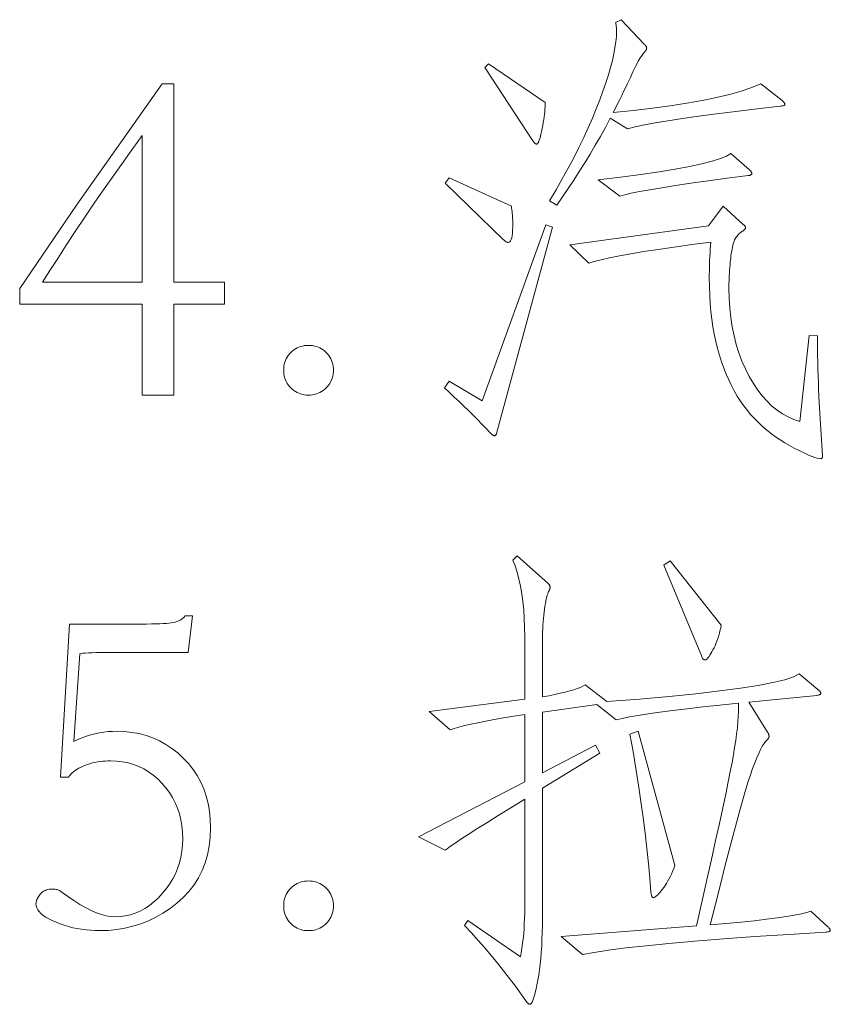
# Model space of a CAD drawing. Extents: x 0 to 1189, y 0 to 841.
# Tile 13 of 135: x 30 to 39, y 63 to 74. Entities that reach past the tile are written whole.
import ezdxf

# ---------------------------------------------------------------- set-up
doc = ezdxf.new("R2010")
doc.units = 0

msp = doc.modelspace()

# ---------------------------------------------------------------- linework, layer by layer
at = {"color": 7, "lineweight": 13}
for points in [[(38.563, 73.152), (38.569, 73.147), (38.574, 73.142), (38.579, 73.137), (38.583, 73.133), (38.586, 73.129), (38.589, 73.124), (38.591, 73.121), (38.593, 73.117), (38.594, 73.113), (38.594, 73.11), (38.594, 73.107), (38.592, 73.104), (38.59, 73.102), (38.586, 73.099), (38.581, 73.097), (38.575, 73.095), (38.568, 73.093), (38.56, 73.092), (38.552, 73.09), (38.541, 73.089), (38.288, 73.06), (38.053, 73.032), (37.838, 73.005), (37.641, 72.978), (37.463, 72.953), (37.304, 72.929), (37.164, 72.905), (37.043, 72.883), (36.941, 72.861), (36.857, 72.841), (36.667, 72.957), (36.613, 72.856), (36.558, 72.756), (36.501, 72.658), (36.444, 72.56), (36.385, 72.463), (36.325, 72.368), (36.265, 72.273), (36.203, 72.18), (36.14, 72.088), (36.076, 71.996), (35.997, 72.044), (36.069, 72.167), (36.137, 72.288), (36.202, 72.406), (36.263, 72.521), (36.32, 72.634), (36.374, 72.745), (36.424, 72.852), (36.47, 72.958), (36.512, 73.06), (36.551, 73.16), (36.586, 73.257), (36.618, 73.348), (36.646, 73.435), (36.67, 73.518), (36.69, 73.595), (36.706, 73.668), (36.719, 73.736), (36.729, 73.8), (36.734, 73.858), (36.736, 73.913), (36.736, 73.925), (36.736, 73.937), (36.735, 73.948), (36.734, 73.959), (36.733, 73.969), (36.732, 73.979), (36.731, 73.988), (36.729, 73.997), (36.727, 74.005), (36.725, 74.013), (36.789, 74.044), (37.042, 73.775), (37.047, 73.77), (37.052, 73.765), (37.056, 73.76), (37.059, 73.755), (37.062, 73.751), (37.064, 73.746), (37.066, 73.742), (37.068, 73.738), (37.068, 73.734), (37.069, 73.73), (37.068, 73.726), (37.067, 73.722), (37.065, 73.717), (37.062, 73.711), (37.058, 73.705), (37.053, 73.698), (37.048, 73.69), (37.042, 73.682), (37.034, 73.674), (37.026, 73.664), (37.018, 73.654), (37.008, 73.64), (36.998, 73.624), (36.987, 73.606), (36.975, 73.585), (36.962, 73.562), (36.949, 73.536), (36.935, 73.507), (36.92, 73.476), (36.905, 73.443), (36.889, 73.407), (36.871, 73.37), (36.853, 73.332), (36.834, 73.291), (36.814, 73.25), (36.793, 73.207), (36.771, 73.163), (36.748, 73.117), (36.724, 73.069), (36.699, 73.02), (36.923, 73.043), (37.133, 73.067), (37.329, 73.093), (37.512, 73.122), (37.682, 73.152), (37.839, 73.185), (37.982, 73.22), (38.111, 73.257), (38.228, 73.296), (38.33, 73.337)], [(35.949, 73.131), (35.949, 73.107), (35.948, 73.083), (35.946, 73.057), (35.944, 73.029), (35.941, 73.001), (35.937, 72.972), (35.933, 72.941), (35.928, 72.91), (35.922, 72.877), (35.915, 72.844), (35.908, 72.811), (35.902, 72.782), (35.896, 72.756), (35.889, 72.734), (35.883, 72.715), (35.878, 72.699), (35.872, 72.687), (35.867, 72.679), (35.862, 72.674), (35.857, 72.672), (35.852, 72.672), (35.848, 72.673), (35.843, 72.675), (35.839, 72.678), (35.834, 72.681), (35.83, 72.685), (35.825, 72.69), (35.821, 72.696), (35.816, 72.702), (35.812, 72.709), (35.284, 73.517), (35.321, 73.559)], [(31.721, 73.337), (31.848, 73.337), (31.848, 71.146), (32.407, 71.146), (32.407, 70.903), (31.848, 70.903), (31.848, 69.9), (31.499, 69.9), (31.499, 70.903), (30.148, 70.903), (30.148, 71.078), (30.776, 71.996)], [(31.499, 71.146), (31.499, 72.767), (31.359, 72.571), (31.226, 72.383), (31.099, 72.202), (30.979, 72.029), (30.866, 71.863), (30.759, 71.705), (30.66, 71.554), (30.567, 71.41), (30.481, 71.275), (30.401, 71.146)], [(38.204, 72.387), (38.209, 72.382), (38.213, 72.377), (38.217, 72.372), (38.221, 72.367), (38.223, 72.363), (38.226, 72.359), (38.228, 72.355), (38.229, 72.351), (38.23, 72.348), (38.23, 72.345), (38.23, 72.342), (38.228, 72.339), (38.226, 72.336), (38.223, 72.334), (38.219, 72.331), (38.215, 72.329), (38.209, 72.328), (38.203, 72.326), (38.196, 72.325), (38.188, 72.324), (37.958, 72.294), (37.748, 72.265), (37.557, 72.239), (37.386, 72.214), (37.235, 72.19), (37.103, 72.168), (36.991, 72.148), (36.899, 72.129), (36.826, 72.112), (36.773, 72.097), (36.535, 72.276), (36.781, 72.306), (37.004, 72.337), (37.206, 72.366), (37.385, 72.396), (37.542, 72.425), (37.678, 72.454), (37.791, 72.483), (37.882, 72.511), (37.951, 72.539), (37.998, 72.566)], [(35.575, 71.986), (35.578, 71.966), (35.58, 71.946), (35.583, 71.926), (35.585, 71.907), (35.587, 71.888), (35.588, 71.869), (35.589, 71.85), (35.59, 71.832), (35.59, 71.814), (35.59, 71.796), (35.59, 71.756), (35.589, 71.72), (35.586, 71.688), (35.583, 71.66), (35.579, 71.637), (35.573, 71.618), (35.567, 71.603), (35.56, 71.593), (35.552, 71.587), (35.543, 71.584), (35.539, 71.585), (35.534, 71.586), (35.529, 71.587), (35.524, 71.59), (35.519, 71.592), (35.514, 71.596), (35.508, 71.6), (35.502, 71.605), (35.496, 71.61), (35.49, 71.616), (34.846, 72.239), (34.888, 72.297)], [(38.953, 70.555), (38.953, 70.482), (38.954, 70.409), (38.955, 70.336), (38.957, 70.262), (38.959, 70.188), (38.961, 70.114), (38.964, 70.04), (38.967, 69.965), (38.97, 69.891), (38.974, 69.816), (39.011, 69.235), (39.011, 69.228), (39.01, 69.222), (39.009, 69.216), (39.008, 69.212), (39.006, 69.208), (39.004, 69.204), (39.001, 69.202), (38.998, 69.2), (38.994, 69.199), (38.99, 69.198), (38.972, 69.2), (38.951, 69.204), (38.926, 69.211), (38.897, 69.222), (38.864, 69.235), (38.828, 69.251), (38.788, 69.269), (38.744, 69.291), (38.696, 69.316), (38.644, 69.344), (38.592, 69.374), (38.541, 69.405), (38.491, 69.439), (38.442, 69.475), (38.395, 69.513), (38.349, 69.553), (38.305, 69.595), (38.262, 69.638), (38.22, 69.684), (38.18, 69.732), (38.141, 69.781), (38.104, 69.834), (38.069, 69.888), (38.035, 69.946), (38.004, 70.005), (37.974, 70.068), (37.945, 70.132), (37.919, 70.199), (37.894, 70.269), (37.871, 70.341), (37.85, 70.416), (37.831, 70.493), (37.815, 70.572), (37.8, 70.654), (37.788, 70.738), (37.778, 70.824), (37.77, 70.913), (37.765, 71.004), (37.761, 71.098), (37.76, 71.194), (37.76, 71.232), (37.761, 71.27), (37.762, 71.309), (37.763, 71.348), (37.764, 71.388), (37.766, 71.428), (37.768, 71.468), (37.77, 71.508), (37.773, 71.549), (37.776, 71.59), (37.566, 71.562), (37.372, 71.535), (37.196, 71.509), (37.036, 71.484), (36.893, 71.46), (36.767, 71.438), (36.657, 71.416), (36.565, 71.395), (36.489, 71.376), (36.43, 71.357), (36.219, 71.558), (37.75, 71.769), (37.913, 71.986), (38.135, 71.785), (38.14, 71.781), (38.144, 71.777), (38.148, 71.773), (38.152, 71.769), (38.155, 71.765), (38.157, 71.762), (38.159, 71.758), (38.16, 71.755), (38.161, 71.751), (38.161, 71.748), (38.161, 71.745), (38.159, 71.741), (38.157, 71.737), (38.153, 71.732), (38.149, 71.728), (38.143, 71.722), (38.137, 71.717), (38.129, 71.711), (38.121, 71.705), (38.111, 71.698), (38.101, 71.691), (38.092, 71.683), (38.083, 71.675), (38.075, 71.666), (38.067, 71.656), (38.06, 71.646), (38.053, 71.636), (38.046, 71.624), (38.04, 71.613), (38.035, 71.6), (38.03, 71.587), (38.025, 71.571), (38.02, 71.553), (38.015, 71.534), (38.011, 71.512), (38.007, 71.488), (38.003, 71.462), (37.999, 71.435), (37.996, 71.405), (37.992, 71.373), (37.989, 71.341), (37.987, 71.309), (37.984, 71.278), (37.982, 71.248), (37.981, 71.219), (37.979, 71.19), (37.978, 71.162), (37.977, 71.135), (37.977, 71.109), (37.977, 71.083), (37.979, 70.971), (37.986, 70.861), (37.997, 70.756), (38.013, 70.653), (38.033, 70.554), (38.057, 70.458), (38.087, 70.365), (38.12, 70.275), (38.158, 70.189), (38.201, 70.106), (38.247, 70.028), (38.295, 69.956), (38.345, 69.891), (38.398, 69.832), (38.452, 69.779), (38.509, 69.733), (38.568, 69.692), (38.629, 69.659), (38.692, 69.631), (38.758, 69.61), (38.863, 70.56)], [(36.029, 71.753), (35.411, 69.478), (35.41, 69.473), (35.408, 69.469), (35.407, 69.465), (35.405, 69.461), (35.403, 69.458), (35.401, 69.456), (35.398, 69.454), (35.396, 69.453), (35.393, 69.452), (35.39, 69.452), (35.387, 69.452), (35.383, 69.453), (35.379, 69.455), (35.375, 69.457), (35.37, 69.46), (35.365, 69.463), (35.36, 69.467), (35.354, 69.472), (35.349, 69.477), (35.342, 69.483), (35.296, 69.532), (35.249, 69.581), (35.201, 69.63), (35.152, 69.679), (35.102, 69.729), (35.051, 69.779), (34.999, 69.829), (34.945, 69.879), (34.891, 69.929), (34.836, 69.98), (34.888, 70.054), (35.253, 69.837), (35.955, 71.78)], [(33.336, 69.9), (33.313, 69.901), (33.291, 69.904), (33.27, 69.908), (33.249, 69.913), (33.229, 69.92), (33.21, 69.929), (33.192, 69.939), (33.174, 69.951), (33.157, 69.965), (33.141, 69.98), (33.126, 69.996), (33.113, 70.013), (33.101, 70.03), (33.09, 70.049), (33.082, 70.068), (33.075, 70.088), (33.069, 70.109), (33.065, 70.13), (33.063, 70.152), (33.062, 70.175), (33.063, 70.198), (33.065, 70.22), (33.069, 70.241), (33.075, 70.262), (33.082, 70.282), (33.09, 70.301), (33.101, 70.319), (33.113, 70.337), (33.126, 70.354), (33.141, 70.37), (33.157, 70.385), (33.174, 70.399), (33.192, 70.411), (33.21, 70.421), (33.229, 70.43), (33.249, 70.437), (33.27, 70.442), (33.291, 70.446), (33.313, 70.449), (33.336, 70.449), (33.359, 70.449), (33.381, 70.446), (33.403, 70.442), (33.423, 70.437), (33.443, 70.43), (33.462, 70.421), (33.481, 70.411), (33.499, 70.399), (33.515, 70.385), (33.532, 70.37), (33.547, 70.354), (33.56, 70.337), (33.572, 70.319), (33.582, 70.301), (33.591, 70.282), (33.598, 70.262), (33.604, 70.241), (33.608, 70.22), (33.61, 70.198), (33.611, 70.175), (33.61, 70.152), (33.608, 70.13), (33.604, 70.109), (33.598, 70.088), (33.591, 70.068), (33.582, 70.049), (33.572, 70.03), (33.56, 70.013), (33.547, 69.996), (33.532, 69.98), (33.515, 69.965), (33.499, 69.951), (33.481, 69.939), (33.462, 69.929), (33.443, 69.92), (33.423, 69.913), (33.403, 69.908), (33.381, 69.904), (33.359, 69.901)], [(39.069, 64.03), (39.074, 64.025), (39.079, 64.02), (39.083, 64.016), (39.086, 64.011), (39.089, 64.007), (39.092, 64.003), (39.093, 64), (39.095, 63.996), (39.096, 63.993), (39.096, 63.991), (39.095, 63.988), (39.094, 63.986), (39.091, 63.983), (39.088, 63.981), (39.084, 63.979), (39.079, 63.978), (39.072, 63.976), (39.065, 63.975), (39.057, 63.973), (39.048, 63.972), (38.639, 63.947), (38.262, 63.922), (37.915, 63.897), (37.6, 63.872), (37.315, 63.847), (37.062, 63.822), (36.84, 63.797), (36.649, 63.773), (36.49, 63.748), (36.361, 63.724), (36.124, 63.925), (37.618, 64.041), (37.678, 64.304), (37.733, 64.549), (37.784, 64.775), (37.83, 64.983), (37.872, 65.172), (37.909, 65.343), (37.941, 65.496), (37.969, 65.63), (37.992, 65.746), (38.011, 65.844), (38.026, 65.929), (38.04, 66.011), (38.052, 66.088), (38.062, 66.16), (38.07, 66.228), (38.076, 66.292), (38.08, 66.351), (38.083, 66.405), (38.083, 66.455), (38.082, 66.501), (37.878, 66.479), (37.689, 66.458), (37.515, 66.438), (37.357, 66.418), (37.214, 66.399), (37.086, 66.381), (36.974, 66.364), (36.878, 66.347), (36.797, 66.331), (36.731, 66.316), (36.52, 66.485), (35.918, 66.4), (35.918, 65.73), (36.504, 66.036), (36.551, 65.946), (35.918, 65.561), (35.918, 64.13), (35.917, 64.048), (35.916, 63.968), (35.913, 63.891), (35.91, 63.818), (35.905, 63.747), (35.9, 63.68), (35.893, 63.616), (35.886, 63.554), (35.877, 63.496), (35.868, 63.442), (35.858, 63.391), (35.848, 63.346), (35.839, 63.306), (35.83, 63.271), (35.821, 63.242), (35.812, 63.218), (35.804, 63.199), (35.796, 63.186), (35.788, 63.178), (35.781, 63.175), (35.777, 63.175), (35.774, 63.176), (35.771, 63.177), (35.767, 63.179), (35.763, 63.182), (35.76, 63.184), (35.756, 63.188), (35.752, 63.192), (35.748, 63.196), (35.744, 63.201), (35.683, 63.288), (35.62, 63.374), (35.555, 63.459), (35.489, 63.544), (35.422, 63.629), (35.352, 63.713), (35.281, 63.797), (35.208, 63.88), (35.134, 63.963), (35.057, 64.046), (35.094, 64.099), (35.675, 63.698), (35.684, 63.745), (35.692, 63.794), (35.699, 63.845), (35.705, 63.898), (35.711, 63.952), (35.715, 64.009), (35.718, 64.067), (35.721, 64.127), (35.722, 64.188), (35.722, 64.252), (35.722, 65.44), (35.568, 65.345), (35.429, 65.258), (35.304, 65.18), (35.195, 65.111), (35.1, 65.05), (35.019, 64.998), (34.954, 64.954), (34.903, 64.919), (34.867, 64.893), (34.846, 64.875), (34.551, 65.023), (35.722, 65.63), (35.722, 66.374), (35.602, 66.355), (35.49, 66.337), (35.387, 66.319), (35.292, 66.301), (35.205, 66.284), (35.127, 66.268), (35.057, 66.251), (34.996, 66.236), (34.943, 66.22), (34.899, 66.205), (34.667, 66.406), (35.722, 66.543), (35.722, 67.229), (35.721, 67.334), (35.717, 67.434), (35.711, 67.53), (35.701, 67.621), (35.689, 67.708), (35.675, 67.791), (35.658, 67.87), (35.638, 67.944), (35.616, 68.014), (35.59, 68.079), (35.638, 68.127), (35.981, 67.821), (35.985, 67.816), (35.989, 67.812), (35.992, 67.808), (35.995, 67.804), (35.997, 67.8), (35.999, 67.796), (36, 67.792), (36.001, 67.788), (36.002, 67.785), (36.002, 67.781), (36.002, 67.777), (36.002, 67.773), (36.001, 67.77), (36.001, 67.766), (36, 67.762), (35.998, 67.758), (35.997, 67.754), (35.996, 67.75), (35.994, 67.746), (35.992, 67.741), (35.986, 67.733), (35.981, 67.721), (35.976, 67.708), (35.971, 67.691), (35.966, 67.672), (35.961, 67.65), (35.956, 67.626), (35.951, 67.599), (35.946, 67.57), (35.942, 67.538), (35.937, 67.504), (35.933, 67.47), (35.929, 67.434), (35.926, 67.398), (35.924, 67.361), (35.922, 67.322), (35.92, 67.283), (35.919, 67.243), (35.918, 67.202), (35.918, 67.161), (35.918, 66.569), (35.989, 66.582), (36.055, 66.595), (36.115, 66.608), (36.17, 66.621), (36.22, 66.634), (36.264, 66.647), (36.303, 66.661), (36.337, 66.674), (36.365, 66.688), (36.388, 66.701), (36.63, 66.517), (36.991, 66.545), (37.318, 66.574), (37.613, 66.604), (37.875, 66.634), (38.103, 66.664), (38.299, 66.695), (38.462, 66.726), (38.592, 66.758), (38.689, 66.79), (38.753, 66.823), (38.959, 66.649), (38.965, 66.644), (38.97, 66.64), (38.975, 66.636), (38.979, 66.632), (38.982, 66.628), (38.985, 66.624), (38.987, 66.62), (38.989, 66.616), (38.99, 66.613), (38.99, 66.609), (38.99, 66.605), (38.989, 66.602), (38.986, 66.599), (38.983, 66.596), (38.98, 66.594), (38.975, 66.592), (38.97, 66.59), (38.963, 66.588), (38.956, 66.586), (38.948, 66.585), (38.198, 66.511), (38.404, 66.179), (38.407, 66.174), (38.41, 66.168), (38.412, 66.163), (38.414, 66.158), (38.416, 66.154), (38.418, 66.149), (38.419, 66.144), (38.419, 66.14), (38.42, 66.136), (38.42, 66.131), (38.42, 66.127), (38.419, 66.123), (38.418, 66.119), (38.417, 66.115), (38.415, 66.111), (38.412, 66.108), (38.41, 66.104), (38.407, 66.101), (38.403, 66.097), (38.399, 66.094), (38.382, 66.077), (38.364, 66.054), (38.345, 66.024), (38.325, 65.988), (38.305, 65.945), (38.283, 65.896), (38.261, 65.84), (38.238, 65.778), (38.215, 65.71), (38.19, 65.635), (38.164, 65.549), (38.134, 65.447), (38.101, 65.328), (38.064, 65.194), (38.023, 65.044), (37.98, 64.877), (37.933, 64.695), (37.882, 64.496), (37.828, 64.282), (37.771, 64.051), (37.948, 64.067), (38.111, 64.083), (38.259, 64.098), (38.392, 64.114), (38.51, 64.129), (38.613, 64.144), (38.702, 64.16), (38.776, 64.175), (38.835, 64.19), (38.879, 64.204)], [(37.892, 67.361), (37.886, 67.329), (37.878, 67.298), (37.871, 67.268), (37.862, 67.239), (37.853, 67.211), (37.844, 67.184), (37.834, 67.158), (37.823, 67.133), (37.812, 67.109), (37.8, 67.087), (37.788, 67.066), (37.777, 67.047), (37.767, 67.03), (37.757, 67.016), (37.748, 67.004), (37.74, 66.994), (37.733, 66.986), (37.726, 66.98), (37.72, 66.977), (37.715, 66.976), (37.711, 66.976), (37.706, 66.977), (37.702, 66.979), (37.698, 66.982), (37.694, 66.985), (37.69, 66.989), (37.686, 66.994), (37.682, 67), (37.679, 67.006), (37.676, 67.013), (37.259, 68.021), (37.327, 68.069)], [(32.006, 67.06), (31.267, 67.06), (31.188, 67.06), (31.117, 67.06), (31.053, 67.059), (30.997, 67.058), (30.948, 67.056), (30.906, 67.055), (30.872, 67.053), (30.845, 67.05), (30.825, 67.048), (30.813, 67.045), (30.744, 66.078), (30.791, 66.1), (30.838, 66.118), (30.885, 66.135), (30.932, 66.149), (30.979, 66.162), (31.027, 66.172), (31.075, 66.179), (31.123, 66.185), (31.171, 66.188), (31.219, 66.189), (31.305, 66.186), (31.387, 66.177), (31.467, 66.163), (31.545, 66.142), (31.619, 66.115), (31.691, 66.083), (31.761, 66.044), (31.828, 66), (31.892, 65.95), (31.953, 65.894), (32.01, 65.833), (32.062, 65.768), (32.107, 65.7), (32.146, 65.628), (32.179, 65.553), (32.206, 65.474), (32.227, 65.392), (32.242, 65.306), (32.251, 65.216), (32.254, 65.123), (32.25, 65.02), (32.239, 64.921), (32.221, 64.826), (32.195, 64.737), (32.161, 64.651), (32.12, 64.57), (32.072, 64.494), (32.016, 64.422), (31.953, 64.354), (31.882, 64.291), (31.807, 64.234), (31.729, 64.182), (31.649, 64.137), (31.568, 64.097), (31.484, 64.064), (31.398, 64.037), (31.31, 64.015), (31.221, 64), (31.129, 63.991), (31.035, 63.988), (30.982, 63.989), (30.931, 63.992), (30.88, 63.996), (30.83, 64.003), (30.781, 64.011), (30.733, 64.021), (30.686, 64.033), (30.639, 64.047), (30.594, 64.063), (30.549, 64.08), (30.507, 64.099), (30.469, 64.118), (30.436, 64.137), (30.407, 64.157), (30.383, 64.177), (30.363, 64.198), (30.347, 64.219), (30.336, 64.24), (30.33, 64.262), (30.327, 64.284), (30.328, 64.294), (30.329, 64.305), (30.332, 64.315), (30.335, 64.326), (30.339, 64.337), (30.344, 64.348), (30.351, 64.359), (30.358, 64.37), (30.366, 64.381), (30.375, 64.392), (30.385, 64.402), (30.395, 64.412), (30.407, 64.42), (30.419, 64.427), (30.432, 64.433), (30.445, 64.438), (30.459, 64.442), (30.474, 64.445), (30.49, 64.447), (30.507, 64.447), (30.518, 64.447), (30.529, 64.446), (30.54, 64.445), (30.55, 64.443), (30.56, 64.441), (30.569, 64.438), (30.578, 64.434), (30.586, 64.43), (30.594, 64.426), (30.602, 64.421), (30.674, 64.368), (30.744, 64.32), (30.811, 64.278), (30.875, 64.242), (30.936, 64.211), (30.994, 64.186), (31.049, 64.166), (31.102, 64.152), (31.152, 64.144), (31.198, 64.141), (31.257, 64.144), (31.314, 64.151), (31.37, 64.164), (31.424, 64.182), (31.477, 64.205), (31.528, 64.233), (31.579, 64.266), (31.627, 64.305), (31.675, 64.348), (31.721, 64.397), (31.764, 64.449), (31.803, 64.503), (31.837, 64.559), (31.866, 64.617), (31.891, 64.676), (31.912, 64.738), (31.928, 64.801), (31.939, 64.866), (31.946, 64.933), (31.948, 65.002), (31.946, 65.074), (31.939, 65.144), (31.927, 65.212), (31.911, 65.277), (31.891, 65.34), (31.865, 65.4), (31.835, 65.458), (31.801, 65.513), (31.762, 65.566), (31.718, 65.617), (31.671, 65.663), (31.622, 65.705), (31.571, 65.742), (31.517, 65.774), (31.462, 65.801), (31.404, 65.823), (31.344, 65.84), (31.282, 65.852), (31.217, 65.86), (31.151, 65.862), (31.121, 65.862), (31.092, 65.86), (31.064, 65.858), (31.036, 65.854), (31.008, 65.85), (30.98, 65.845), (30.953, 65.839), (30.926, 65.832), (30.9, 65.824), (30.874, 65.814), (30.849, 65.805), (30.825, 65.794), (30.802, 65.783), (30.782, 65.771), (30.762, 65.758), (30.744, 65.744), (30.728, 65.73), (30.712, 65.715), (30.699, 65.699), (30.686, 65.683), (30.597, 65.683), (30.697, 67.372), (31.272, 67.372), (31.349, 67.372), (31.42, 67.372), (31.486, 67.373), (31.546, 67.373), (31.601, 67.374), (31.65, 67.376), (31.695, 67.377), (31.733, 67.379), (31.767, 67.38), (31.795, 67.382), (31.819, 67.385), (31.843, 67.389), (31.864, 67.394), (31.884, 67.4), (31.903, 67.407), (31.92, 67.416), (31.936, 67.426), (31.95, 67.436), (31.963, 67.448), (31.974, 67.462), (32.054, 67.462)], [(37.38, 64.706), (37.367, 64.673), (37.354, 64.641), (37.341, 64.611), (37.328, 64.583), (37.314, 64.556), (37.3, 64.531), (37.286, 64.507), (37.272, 64.485), (37.258, 64.464), (37.243, 64.445), (37.229, 64.427), (37.215, 64.411), (37.203, 64.397), (37.192, 64.385), (37.181, 64.375), (37.172, 64.367), (37.164, 64.361), (37.157, 64.356), (37.15, 64.353), (37.145, 64.352), (37.141, 64.353), (37.136, 64.355), (37.133, 64.357), (37.129, 64.361), (37.126, 64.367), (37.123, 64.373), (37.121, 64.381), (37.119, 64.389), (37.117, 64.399), (37.116, 64.41), (37.103, 64.568), (37.088, 64.73), (37.071, 64.896), (37.051, 65.065), (37.029, 65.238), (37.005, 65.414), (36.978, 65.595), (36.949, 65.779), (36.918, 65.966), (36.884, 66.158), (36.974, 66.189)], [(33.336, 63.988), (33.313, 63.989), (33.291, 63.991), (33.27, 63.995), (33.249, 64.001), (33.229, 64.008), (33.21, 64.016), (33.192, 64.027), (33.174, 64.039), (33.157, 64.052), (33.141, 64.067), (33.126, 64.083), (33.113, 64.1), (33.101, 64.118), (33.09, 64.136), (33.082, 64.156), (33.075, 64.175), (33.069, 64.196), (33.065, 64.217), (33.063, 64.24), (33.062, 64.262), (33.063, 64.285), (33.065, 64.307), (33.069, 64.329), (33.075, 64.349), (33.082, 64.369), (33.09, 64.389), (33.101, 64.407), (33.113, 64.425), (33.126, 64.442), (33.141, 64.458), (33.157, 64.473), (33.174, 64.486), (33.192, 64.498), (33.21, 64.508), (33.229, 64.517), (33.249, 64.524), (33.27, 64.53), (33.291, 64.534), (33.313, 64.536), (33.336, 64.537), (33.359, 64.536), (33.381, 64.534), (33.403, 64.53), (33.423, 64.524), (33.443, 64.517), (33.462, 64.508), (33.481, 64.498), (33.499, 64.486), (33.515, 64.473), (33.532, 64.458), (33.547, 64.442), (33.56, 64.425), (33.572, 64.407), (33.582, 64.389), (33.591, 64.369), (33.598, 64.349), (33.604, 64.329), (33.608, 64.307), (33.61, 64.285), (33.611, 64.262), (33.61, 64.24), (33.608, 64.217), (33.604, 64.196), (33.598, 64.175), (33.591, 64.156), (33.582, 64.136), (33.572, 64.118), (33.56, 64.1), (33.547, 64.083), (33.532, 64.067), (33.515, 64.052), (33.499, 64.039), (33.481, 64.027), (33.462, 64.016), (33.443, 64.008), (33.423, 64.001), (33.403, 63.995), (33.381, 63.991), (33.359, 63.989)]]:
    msp.add_lwpolyline(points, close=True, dxfattribs=at)

doc.saveas('drawing.dxf')
